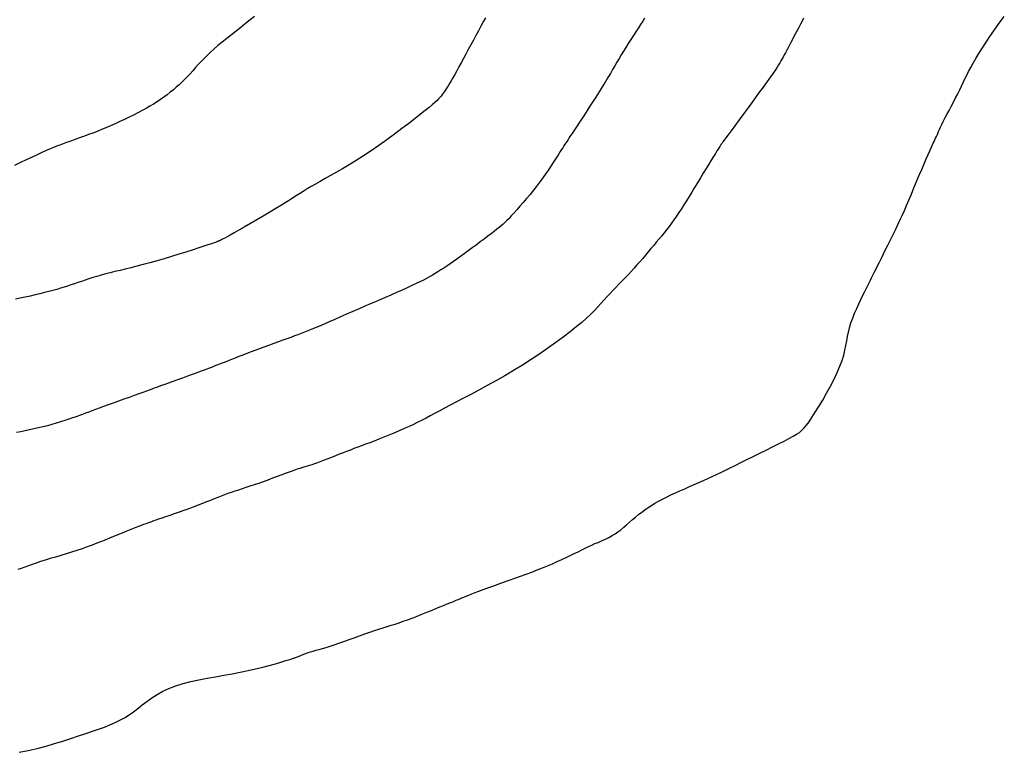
# Model space of a CAD drawing. Header units: millimetres. Extents: x 32690613 to 32693367, y 5343692 to 5344708.
# Tile 19 of 256: x 32692280 to 32692293, y 5343746 to 5343756. Entities that reach past the tile are written whole.
import ezdxf

# ---------------------------------------------------------------- set-up
doc = ezdxf.new("R2010")
doc.units = ezdxf.units.MM
doc.header["$LTSCALE"] = 20
for name, color, linetype in [('02-DGM_HL_495.50', 152, 'Continuous'), ('02-DGM_HL_496.00', 162, 'Continuous'), ('02-DGM_HL_496.50', 172, 'Continuous'), ('02-DGM_HL_497.00', 182, 'Continuous'), ('02-DGM_HL_497.50', 192, 'Continuous')]:
    doc.layers.add(name, color=color, linetype=linetype)

msp = doc.modelspace()

# ---------------------------------------------------------------- linework, layer by layer
at = {"layer": '02-DGM_HL_495.50', "elevation": 495.5, "flags": 128}
msp.add_lwpolyline([(32692279.877, 5343746.131), (32692280.001, 5343746.156), (32692280.124, 5343746.185), (32692280.245, 5343746.217), (32692280.363, 5343746.251), (32692280.478, 5343746.286), (32692280.588, 5343746.322), (32692280.693, 5343746.356), (32692280.792, 5343746.39), (32692280.884, 5343746.421), (32692280.969, 5343746.45), (32692281.049, 5343746.479), (32692281.125, 5343746.508), (32692281.195, 5343746.539), (32692281.262, 5343746.571), (32692281.326, 5343746.606), (32692281.388, 5343746.645), (32692281.449, 5343746.688), (32692281.509, 5343746.734), (32692281.57, 5343746.782), (32692281.633, 5343746.831), (32692281.7, 5343746.88), (32692281.772, 5343746.927), (32692281.85, 5343746.971), (32692281.935, 5343747.011), (32692282.029, 5343747.046), (32692282.13, 5343747.077), (32692282.236, 5343747.104), (32692282.347, 5343747.128), (32692282.462, 5343747.15), (32692282.577, 5343747.171), (32692282.693, 5343747.191), (32692282.807, 5343747.212), (32692282.918, 5343747.234), (32692283.025, 5343747.257), (32692283.128, 5343747.281), (32692283.226, 5343747.304), (32692283.317, 5343747.327), (32692283.4, 5343747.35), (32692283.476, 5343747.372), (32692283.543, 5343747.392), (32692283.6, 5343747.41), (32692283.649, 5343747.426), (32692283.691, 5343747.441), (32692283.727, 5343747.455), (32692283.76, 5343747.468), (32692283.791, 5343747.48), (32692283.821, 5343747.491), (32692283.852, 5343747.502), (32692283.885, 5343747.512), (32692283.921, 5343747.523), (32692283.959, 5343747.535), (32692284.002, 5343747.547), (32692284.048, 5343747.56), (32692284.098, 5343747.575), (32692284.152, 5343747.592), (32692284.211, 5343747.611), (32692284.275, 5343747.633), (32692284.343, 5343747.657), (32692284.414, 5343747.682), (32692284.486, 5343747.708), (32692284.559, 5343747.734), (32692284.63, 5343747.759), (32692284.699, 5343747.783), (32692284.765, 5343747.806), (32692284.826, 5343747.826), (32692284.884, 5343747.845), (32692284.94, 5343747.862), (32692284.994, 5343747.879), (32692285.048, 5343747.896), (32692285.102, 5343747.914), (32692285.159, 5343747.933), (32692285.219, 5343747.954), (32692285.282, 5343747.978), (32692285.349, 5343748.003), (32692285.416, 5343748.03), (32692285.482, 5343748.057), (32692285.547, 5343748.083), (32692285.608, 5343748.108), (32692285.663, 5343748.131), (32692285.712, 5343748.151), (32692285.753, 5343748.168), (32692285.788, 5343748.182), (32692285.816, 5343748.193), (32692285.84, 5343748.203), (32692285.861, 5343748.211), (32692285.88, 5343748.219), (32692285.899, 5343748.227), (32692285.918, 5343748.235), (32692285.94, 5343748.244), (32692285.965, 5343748.255), (32692285.992, 5343748.266), (32692286.024, 5343748.279), (32692286.06, 5343748.294), (32692286.101, 5343748.31), (32692286.147, 5343748.328), (32692286.2, 5343748.348), (32692286.259, 5343748.369), (32692286.324, 5343748.393), (32692286.393, 5343748.417), (32692286.466, 5343748.443), (32692286.541, 5343748.47), (32692286.619, 5343748.498), (32692286.697, 5343748.526), (32692286.775, 5343748.554), (32692286.852, 5343748.583), (32692286.928, 5343748.611), (32692287.002, 5343748.64), (32692287.074, 5343748.668), (32692287.144, 5343748.697), (32692287.212, 5343748.725), (32692287.278, 5343748.754), (32692287.341, 5343748.782), (32692287.401, 5343748.81), (32692287.458, 5343748.838), (32692287.513, 5343748.865), (32692287.565, 5343748.891), (32692287.616, 5343748.916), (32692287.664, 5343748.94), (32692287.71, 5343748.962), (32692287.754, 5343748.983), (32692287.797, 5343749.002), (32692287.839, 5343749.019), (32692287.88, 5343749.036), (32692287.92, 5343749.053), (32692287.959, 5343749.071), (32692287.998, 5343749.091), (32692288.036, 5343749.112), (32692288.075, 5343749.136), (32692288.114, 5343749.164), (32692288.153, 5343749.194), (32692288.193, 5343749.227), (32692288.233, 5343749.261), (32692288.273, 5343749.296), (32692288.314, 5343749.332), (32692288.355, 5343749.367), (32692288.397, 5343749.401), (32692288.44, 5343749.434), (32692288.483, 5343749.466), (32692288.528, 5343749.497), (32692288.574, 5343749.527), (32692288.622, 5343749.557), (32692288.673, 5343749.586), (32692288.726, 5343749.614), (32692288.782, 5343749.643), (32692288.841, 5343749.672), (32692288.903, 5343749.701), (32692288.967, 5343749.73), (32692289.032, 5343749.758), (32692289.097, 5343749.787), (32692289.163, 5343749.815), (32692289.227, 5343749.843), (32692289.289, 5343749.871), (32692289.35, 5343749.898), (32692289.409, 5343749.926), (32692289.468, 5343749.954), (32692289.529, 5343749.982), (32692289.591, 5343750.013), (32692289.657, 5343750.045), (32692289.728, 5343750.079), (32692289.804, 5343750.117), (32692289.887, 5343750.158), (32692289.974, 5343750.201), (32692290.064, 5343750.245), (32692290.154, 5343750.29), (32692290.241, 5343750.333), (32692290.324, 5343750.375), (32692290.4, 5343750.414), (32692290.466, 5343750.449), (32692290.522, 5343750.479), (32692290.569, 5343750.506), (32692290.609, 5343750.533), (32692290.644, 5343750.562), (32692290.676, 5343750.594), (32692290.709, 5343750.633), (32692290.743, 5343750.68), (32692290.783, 5343750.738), (32692290.828, 5343750.809), (32692290.878, 5343750.889), (32692290.93, 5343750.978), (32692290.984, 5343751.071), (32692291.037, 5343751.167), (32692291.086, 5343751.263), (32692291.131, 5343751.356), (32692291.168, 5343751.444), (32692291.198, 5343751.524), (32692291.22, 5343751.597), (32692291.237, 5343751.665), (32692291.25, 5343751.729), (32692291.261, 5343751.791), (32692291.272, 5343751.851), (32692291.284, 5343751.911), (32692291.299, 5343751.973), (32692291.319, 5343752.038), (32692291.343, 5343752.104), (32692291.369, 5343752.171), (32692291.398, 5343752.237), (32692291.427, 5343752.301), (32692291.456, 5343752.362), (32692291.484, 5343752.419), (32692291.509, 5343752.47), (32692291.531, 5343752.516), (32692291.551, 5343752.555), (32692291.569, 5343752.592), (32692291.586, 5343752.626), (32692291.603, 5343752.66), (32692291.621, 5343752.695), (32692291.639, 5343752.733), (32692291.66, 5343752.776), (32692291.684, 5343752.823), (32692291.71, 5343752.876), (32692291.738, 5343752.932), (32692291.767, 5343752.99), (32692291.796, 5343753.049), (32692291.825, 5343753.108), (32692291.854, 5343753.166), (32692291.881, 5343753.221), (32692291.907, 5343753.272), (32692291.931, 5343753.321), (32692291.954, 5343753.37), (32692291.978, 5343753.419), (32692292.002, 5343753.47), (32692292.027, 5343753.526), (32692292.054, 5343753.586), (32692292.083, 5343753.654), (32692292.116, 5343753.73), (32692292.15, 5343753.811), (32692292.186, 5343753.897), (32692292.222, 5343753.984), (32692292.258, 5343754.07), (32692292.293, 5343754.152), (32692292.325, 5343754.229), (32692292.355, 5343754.297), (32692292.38, 5343754.356), (32692292.402, 5343754.405), (32692292.421, 5343754.447), (32692292.437, 5343754.481), (32692292.451, 5343754.511), (32692292.464, 5343754.536), (32692292.475, 5343754.559), (32692292.484, 5343754.58), (32692292.494, 5343754.602), (32692292.503, 5343754.624), (32692292.513, 5343754.647), (32692292.524, 5343754.673), (32692292.537, 5343754.701), (32692292.551, 5343754.733), (32692292.568, 5343754.769), (32692292.589, 5343754.81), (32692292.612, 5343754.857), (32692292.639, 5343754.908), (32692292.668, 5343754.962), (32692292.698, 5343755.019), (32692292.728, 5343755.077), (32692292.758, 5343755.135), (32692292.788, 5343755.192), (32692292.815, 5343755.247), (32692292.84, 5343755.298), (32692292.864, 5343755.348), (32692292.887, 5343755.397), (32692292.912, 5343755.446), (32692292.937, 5343755.498), (32692292.966, 5343755.552), (32692292.999, 5343755.611), (32692293.036, 5343755.676), (32692293.079, 5343755.747), (32692293.127, 5343755.823), (32692293.178, 5343755.902), (32692293.23, 5343755.981), (32692293.283, 5343756.058), (32692293.335, 5343756.132), (32692293.384, 5343756.199), (32692293.429, 5343756.257)], dxfattribs=at)
at = {"layer": '02-DGM_HL_496.00', "elevation": 496, "flags": 128}
msp.add_lwpolyline([(32692290.667, 5343756.23), (32692290.647, 5343756.19), (32692290.626, 5343756.149), (32692290.604, 5343756.106), (32692290.581, 5343756.063), (32692290.558, 5343756.021), (32692290.535, 5343755.979), (32692290.513, 5343755.938), (32692290.492, 5343755.898), (32692290.472, 5343755.861), (32692290.453, 5343755.824), (32692290.435, 5343755.79), (32692290.417, 5343755.757), (32692290.401, 5343755.726), (32692290.385, 5343755.697), (32692290.37, 5343755.669), (32692290.355, 5343755.643), (32692290.34, 5343755.617), (32692290.324, 5343755.589), (32692290.304, 5343755.558), (32692290.279, 5343755.521), (32692290.249, 5343755.477), (32692290.212, 5343755.424), (32692290.166, 5343755.36), (32692290.111, 5343755.284), (32692290.049, 5343755.199), (32692289.983, 5343755.108), (32692289.914, 5343755.014), (32692289.846, 5343754.922), (32692289.781, 5343754.833), (32692289.722, 5343754.753), (32692289.671, 5343754.683), (32692289.63, 5343754.628), (32692289.599, 5343754.585), (32692289.575, 5343754.553), (32692289.558, 5343754.53), (32692289.547, 5343754.514), (32692289.54, 5343754.504), (32692289.535, 5343754.497), (32692289.532, 5343754.493), (32692289.529, 5343754.489), (32692289.526, 5343754.484), (32692289.521, 5343754.477), (32692289.515, 5343754.466), (32692289.505, 5343754.452), (32692289.493, 5343754.432), (32692289.476, 5343754.405), (32692289.455, 5343754.371), (32692289.429, 5343754.329), (32692289.398, 5343754.279), (32692289.364, 5343754.223), (32692289.327, 5343754.163), (32692289.288, 5343754.099), (32692289.248, 5343754.034), (32692289.208, 5343753.968), (32692289.168, 5343753.903), (32692289.129, 5343753.84), (32692289.092, 5343753.779), (32692289.056, 5343753.721), (32692289.02, 5343753.664), (32692288.986, 5343753.61), (32692288.951, 5343753.557), (32692288.917, 5343753.507), (32692288.883, 5343753.458), (32692288.85, 5343753.411), (32692288.816, 5343753.365), (32692288.781, 5343753.321), (32692288.747, 5343753.277), (32692288.712, 5343753.234), (32692288.677, 5343753.191), (32692288.641, 5343753.148), (32692288.605, 5343753.105), (32692288.568, 5343753.061), (32692288.531, 5343753.016), (32692288.493, 5343752.971), (32692288.454, 5343752.926), (32692288.415, 5343752.881), (32692288.375, 5343752.836), (32692288.335, 5343752.791), (32692288.294, 5343752.746), (32692288.253, 5343752.702), (32692288.211, 5343752.658), (32692288.169, 5343752.615), (32692288.127, 5343752.571), (32692288.085, 5343752.528), (32692288.044, 5343752.485), (32692288.002, 5343752.441), (32692287.961, 5343752.398), (32692287.921, 5343752.353), (32692287.88, 5343752.308), (32692287.837, 5343752.261), (32692287.79, 5343752.212), (32692287.739, 5343752.16), (32692287.681, 5343752.106), (32692287.615, 5343752.047), (32692287.54, 5343751.983), (32692287.455, 5343751.915), (32692287.362, 5343751.843), (32692287.26, 5343751.768), (32692287.151, 5343751.691), (32692287.037, 5343751.613), (32692286.92, 5343751.535), (32692286.799, 5343751.458), (32692286.677, 5343751.383), (32692286.555, 5343751.311), (32692286.434, 5343751.242), (32692286.316, 5343751.177), (32692286.201, 5343751.115), (32692286.091, 5343751.056), (32692285.987, 5343751.002), (32692285.891, 5343750.952), (32692285.803, 5343750.906), (32692285.725, 5343750.864), (32692285.655, 5343750.827), (32692285.591, 5343750.792), (32692285.531, 5343750.76), (32692285.475, 5343750.73), (32692285.419, 5343750.701), (32692285.362, 5343750.672), (32692285.303, 5343750.643), (32692285.239, 5343750.614), (32692285.172, 5343750.584), (32692285.103, 5343750.554), (32692285.032, 5343750.524), (32692284.962, 5343750.495), (32692284.892, 5343750.467), (32692284.824, 5343750.44), (32692284.759, 5343750.414), (32692284.698, 5343750.391), (32692284.64, 5343750.369), (32692284.586, 5343750.348), (32692284.533, 5343750.328), (32692284.482, 5343750.309), (32692284.432, 5343750.29), (32692284.381, 5343750.271), (32692284.331, 5343750.251), (32692284.279, 5343750.231), (32692284.226, 5343750.21), (32692284.174, 5343750.189), (32692284.123, 5343750.169), (32692284.073, 5343750.15), (32692284.025, 5343750.132), (32692283.981, 5343750.115), (32692283.94, 5343750.1), (32692283.904, 5343750.088), (32692283.87, 5343750.077), (32692283.839, 5343750.067), (32692283.807, 5343750.058), (32692283.774, 5343750.048), (32692283.739, 5343750.037), (32692283.7, 5343750.025), (32692283.656, 5343750.01), (32692283.606, 5343749.992), (32692283.55, 5343749.971), (32692283.49, 5343749.949), (32692283.427, 5343749.926), (32692283.362, 5343749.901), (32692283.296, 5343749.877), (32692283.231, 5343749.854), (32692283.168, 5343749.831), (32692283.108, 5343749.81), (32692283.051, 5343749.791), (32692282.996, 5343749.773), (32692282.943, 5343749.756), (32692282.892, 5343749.739), (32692282.842, 5343749.723), (32692282.794, 5343749.706), (32692282.747, 5343749.69), (32692282.7, 5343749.672), (32692282.654, 5343749.655), (32692282.607, 5343749.636), (32692282.558, 5343749.617), (32692282.508, 5343749.597), (32692282.455, 5343749.576), (32692282.4, 5343749.554), (32692282.34, 5343749.531), (32692282.277, 5343749.507), (32692282.21, 5343749.483), (32692282.142, 5343749.459), (32692282.075, 5343749.435), (32692282.009, 5343749.412), (32692281.947, 5343749.39), (32692281.889, 5343749.371), (32692281.838, 5343749.353), (32692281.794, 5343749.338), (32692281.757, 5343749.325), (32692281.725, 5343749.314), (32692281.696, 5343749.304), (32692281.669, 5343749.294), (32692281.643, 5343749.285), (32692281.616, 5343749.275), (32692281.587, 5343749.264), (32692281.554, 5343749.252), (32692281.518, 5343749.238), (32692281.479, 5343749.223), (32692281.436, 5343749.206), (32692281.391, 5343749.188), (32692281.343, 5343749.169), (32692281.292, 5343749.148), (32692281.24, 5343749.127), (32692281.185, 5343749.104), (32692281.128, 5343749.08), (32692281.07, 5343749.056), (32692281.009, 5343749.032), (32692280.946, 5343749.007), (32692280.88, 5343748.982), (32692280.812, 5343748.957), (32692280.742, 5343748.932), (32692280.67, 5343748.908), (32692280.596, 5343748.885), (32692280.521, 5343748.862), (32692280.447, 5343748.839), (32692280.374, 5343748.817), (32692280.303, 5343748.796), (32692280.235, 5343748.775), (32692280.171, 5343748.754), (32692280.111, 5343748.734), (32692280.056, 5343748.715), (32692280.003, 5343748.696), (32692279.954, 5343748.678), (32692279.905, 5343748.66), (32692279.857, 5343748.644)], dxfattribs=at)
at = {"layer": '02-DGM_HL_496.50', "elevation": 496.5, "flags": 128}
msp.add_lwpolyline([(32692288.479, 5343756.23), (32692288.454, 5343756.19), (32692288.425, 5343756.145), (32692288.394, 5343756.097), (32692288.36, 5343756.046), (32692288.326, 5343755.993), (32692288.29, 5343755.939), (32692288.255, 5343755.884), (32692288.221, 5343755.83), (32692288.188, 5343755.777), (32692288.157, 5343755.726), (32692288.128, 5343755.676), (32692288.099, 5343755.626), (32692288.07, 5343755.576), (32692288.04, 5343755.525), (32692288.009, 5343755.471), (32692287.975, 5343755.414), (32692287.938, 5343755.353), (32692287.898, 5343755.287), (32692287.855, 5343755.218), (32692287.81, 5343755.147), (32692287.764, 5343755.076), (32692287.719, 5343755.006), (32692287.675, 5343754.938), (32692287.633, 5343754.875), (32692287.595, 5343754.817), (32692287.561, 5343754.766), (32692287.532, 5343754.721), (32692287.506, 5343754.682), (32692287.483, 5343754.647), (32692287.462, 5343754.617), (32692287.444, 5343754.589), (32692287.428, 5343754.564), (32692287.413, 5343754.541), (32692287.398, 5343754.519), (32692287.384, 5343754.497), (32692287.37, 5343754.474), (32692287.355, 5343754.45), (32692287.338, 5343754.424), (32692287.32, 5343754.396), (32692287.3, 5343754.364), (32692287.277, 5343754.329), (32692287.252, 5343754.289), (32692287.223, 5343754.245), (32692287.191, 5343754.197), (32692287.157, 5343754.146), (32692287.12, 5343754.093), (32692287.081, 5343754.037), (32692287.039, 5343753.981), (32692286.996, 5343753.923), (32692286.95, 5343753.865), (32692286.904, 5343753.807), (32692286.857, 5343753.75), (32692286.81, 5343753.696), (32692286.765, 5343753.644), (32692286.722, 5343753.595), (32692286.682, 5343753.551), (32692286.646, 5343753.512), (32692286.615, 5343753.478), (32692286.586, 5343753.449), (32692286.56, 5343753.423), (32692286.534, 5343753.399), (32692286.508, 5343753.376), (32692286.48, 5343753.353), (32692286.448, 5343753.328), (32692286.412, 5343753.299), (32692286.37, 5343753.267), (32692286.324, 5343753.231), (32692286.273, 5343753.193), (32692286.22, 5343753.153), (32692286.165, 5343753.111), (32692286.109, 5343753.07), (32692286.053, 5343753.029), (32692285.999, 5343752.989), (32692285.947, 5343752.952), (32692285.897, 5343752.917), (32692285.849, 5343752.883), (32692285.804, 5343752.852), (32692285.76, 5343752.822), (32692285.717, 5343752.794), (32692285.676, 5343752.768), (32692285.637, 5343752.743), (32692285.598, 5343752.719), (32692285.56, 5343752.696), (32692285.521, 5343752.674), (32692285.48, 5343752.652), (32692285.437, 5343752.629), (32692285.389, 5343752.605), (32692285.337, 5343752.58), (32692285.279, 5343752.552), (32692285.214, 5343752.523), (32692285.143, 5343752.491), (32692285.067, 5343752.457), (32692284.987, 5343752.422), (32692284.904, 5343752.386), (32692284.818, 5343752.348), (32692284.73, 5343752.31), (32692284.642, 5343752.272), (32692284.553, 5343752.233), (32692284.466, 5343752.195), (32692284.38, 5343752.158), (32692284.297, 5343752.122), (32692284.217, 5343752.087), (32692284.141, 5343752.054), (32692284.071, 5343752.024), (32692284.006, 5343751.996), (32692283.947, 5343751.972), (32692283.894, 5343751.949), (32692283.845, 5343751.929), (32692283.799, 5343751.911), (32692283.754, 5343751.893), (32692283.708, 5343751.876), (32692283.662, 5343751.859), (32692283.612, 5343751.84), (32692283.559, 5343751.821), (32692283.502, 5343751.801), (32692283.443, 5343751.779), (32692283.381, 5343751.757), (32692283.319, 5343751.734), (32692283.255, 5343751.711), (32692283.192, 5343751.688), (32692283.13, 5343751.665), (32692283.069, 5343751.642), (32692283.01, 5343751.619), (32692282.953, 5343751.597), (32692282.899, 5343751.576), (32692282.847, 5343751.556), (32692282.797, 5343751.536), (32692282.751, 5343751.518), (32692282.709, 5343751.501), (32692282.669, 5343751.485), (32692282.632, 5343751.47), (32692282.596, 5343751.456), (32692282.56, 5343751.442), (32692282.521, 5343751.427), (32692282.48, 5343751.411), (32692282.433, 5343751.394), (32692282.381, 5343751.375), (32692282.322, 5343751.353), (32692282.258, 5343751.33), (32692282.191, 5343751.306), (32692282.123, 5343751.281), (32692282.055, 5343751.257), (32692281.991, 5343751.234), (32692281.931, 5343751.212), (32692281.878, 5343751.193), (32692281.834, 5343751.177), (32692281.796, 5343751.163), (32692281.763, 5343751.15), (32692281.732, 5343751.139), (32692281.7, 5343751.127), (32692281.666, 5343751.114), (32692281.626, 5343751.099), (32692281.579, 5343751.082), (32692281.523, 5343751.062), (32692281.459, 5343751.039), (32692281.39, 5343751.015), (32692281.317, 5343750.989), (32692281.243, 5343750.963), (32692281.17, 5343750.937), (32692281.1, 5343750.911), (32692281.035, 5343750.888), (32692280.977, 5343750.866), (32692280.925, 5343750.847), (32692280.877, 5343750.829), (32692280.832, 5343750.812), (32692280.789, 5343750.796), (32692280.747, 5343750.78), (32692280.704, 5343750.765), (32692280.658, 5343750.748), (32692280.609, 5343750.731), (32692280.557, 5343750.714), (32692280.502, 5343750.696), (32692280.445, 5343750.678), (32692280.386, 5343750.66), (32692280.326, 5343750.642), (32692280.264, 5343750.625), (32692280.202, 5343750.609), (32692280.14, 5343750.594), (32692280.079, 5343750.58), (32692280.018, 5343750.567), (32692279.958, 5343750.554), (32692279.899, 5343750.541), (32692279.841, 5343750.529)], dxfattribs=at)
at = {"layer": '02-DGM_HL_497.00', "elevation": 497, "flags": 128}
msp.add_lwpolyline([(32692286.29, 5343756.235), (32692286.26, 5343756.18), (32692286.228, 5343756.121), (32692286.195, 5343756.06), (32692286.16, 5343755.996), (32692286.125, 5343755.931), (32692286.09, 5343755.866), (32692286.055, 5343755.802), (32692286.021, 5343755.739), (32692285.988, 5343755.677), (32692285.956, 5343755.618), (32692285.925, 5343755.562), (32692285.896, 5343755.508), (32692285.869, 5343755.458), (32692285.843, 5343755.412), (32692285.819, 5343755.371), (32692285.798, 5343755.334), (32692285.778, 5343755.301), (32692285.76, 5343755.272), (32692285.743, 5343755.245), (32692285.727, 5343755.222), (32692285.711, 5343755.2), (32692285.696, 5343755.18), (32692285.68, 5343755.16), (32692285.663, 5343755.14), (32692285.644, 5343755.12), (32692285.621, 5343755.097), (32692285.593, 5343755.072), (32692285.558, 5343755.041), (32692285.515, 5343755.005), (32692285.462, 5343754.962), (32692285.398, 5343754.911), (32692285.322, 5343754.851), (32692285.235, 5343754.784), (32692285.139, 5343754.712), (32692285.038, 5343754.636), (32692284.932, 5343754.559), (32692284.825, 5343754.482), (32692284.717, 5343754.407), (32692284.613, 5343754.337), (32692284.512, 5343754.273), (32692284.416, 5343754.214), (32692284.326, 5343754.16), (32692284.24, 5343754.111), (32692284.16, 5343754.066), (32692284.085, 5343754.025), (32692284.015, 5343753.986), (32692283.951, 5343753.95), (32692283.892, 5343753.916), (32692283.838, 5343753.882), (32692283.785, 5343753.849), (32692283.732, 5343753.816), (32692283.678, 5343753.781), (32692283.62, 5343753.744), (32692283.557, 5343753.704), (32692283.487, 5343753.66), (32692283.408, 5343753.612), (32692283.323, 5343753.562), (32692283.234, 5343753.509), (32692283.144, 5343753.457), (32692283.056, 5343753.406), (32692282.973, 5343753.358), (32692282.897, 5343753.315), (32692282.832, 5343753.278), (32692282.778, 5343753.248), (32692282.736, 5343753.224), (32692282.704, 5343753.207), (32692282.68, 5343753.194), (32692282.662, 5343753.185), (32692282.65, 5343753.179), (32692282.642, 5343753.175), (32692282.636, 5343753.172), (32692282.631, 5343753.17), (32692282.626, 5343753.168), (32692282.621, 5343753.166), (32692282.617, 5343753.164), (32692282.613, 5343753.163), (32692282.609, 5343753.161), (32692282.604, 5343753.159), (32692282.6, 5343753.157), (32692282.594, 5343753.155), (32692282.587, 5343753.152), (32692282.575, 5343753.147), (32692282.558, 5343753.141), (32692282.534, 5343753.133), (32692282.502, 5343753.122), (32692282.459, 5343753.108), (32692282.403, 5343753.09), (32692282.335, 5343753.067), (32692282.256, 5343753.042), (32692282.167, 5343753.013), (32692282.072, 5343752.983), (32692281.973, 5343752.953), (32692281.872, 5343752.922), (32692281.772, 5343752.893), (32692281.675, 5343752.866), (32692281.583, 5343752.841), (32692281.496, 5343752.819), (32692281.414, 5343752.798), (32692281.336, 5343752.78), (32692281.263, 5343752.762), (32692281.193, 5343752.746), (32692281.127, 5343752.729), (32692281.063, 5343752.713), (32692281.003, 5343752.696), (32692280.945, 5343752.679), (32692280.889, 5343752.662), (32692280.835, 5343752.644), (32692280.783, 5343752.627), (32692280.733, 5343752.61), (32692280.683, 5343752.593), (32692280.635, 5343752.577), (32692280.588, 5343752.561), (32692280.541, 5343752.545), (32692280.493, 5343752.53), (32692280.445, 5343752.515), (32692280.394, 5343752.5), (32692280.341, 5343752.486), (32692280.285, 5343752.471), (32692280.226, 5343752.456), (32692280.162, 5343752.44), (32692280.095, 5343752.425), (32692280.026, 5343752.409), (32692279.958, 5343752.394), (32692279.891, 5343752.379), (32692279.826, 5343752.364)], dxfattribs=at)
at = {"layer": '02-DGM_HL_497.50', "elevation": 497.5, "flags": 128}
msp.add_lwpolyline([(32692283.112, 5343756.257), (32692283.053, 5343756.207), (32692282.991, 5343756.157), (32692282.927, 5343756.106), (32692282.861, 5343756.055), (32692282.796, 5343756.004), (32692282.732, 5343755.954), (32692282.669, 5343755.904), (32692282.61, 5343755.855), (32692282.554, 5343755.807), (32692282.503, 5343755.761), (32692282.457, 5343755.716), (32692282.414, 5343755.672), (32692282.373, 5343755.63), (32692282.335, 5343755.588), (32692282.298, 5343755.547), (32692282.263, 5343755.507), (32692282.227, 5343755.468), (32692282.19, 5343755.429), (32692282.153, 5343755.391), (32692282.116, 5343755.354), (32692282.077, 5343755.317), (32692282.037, 5343755.281), (32692281.997, 5343755.246), (32692281.955, 5343755.212), (32692281.912, 5343755.178), (32692281.867, 5343755.145), (32692281.822, 5343755.113), (32692281.774, 5343755.082), (32692281.725, 5343755.051), (32692281.674, 5343755.02), (32692281.621, 5343754.99), (32692281.566, 5343754.96), (32692281.509, 5343754.93), (32692281.45, 5343754.899), (32692281.388, 5343754.869), (32692281.326, 5343754.839), (32692281.262, 5343754.809), (32692281.198, 5343754.78), (32692281.134, 5343754.752), (32692281.07, 5343754.725), (32692281.008, 5343754.699), (32692280.947, 5343754.675), (32692280.888, 5343754.652), (32692280.831, 5343754.63), (32692280.775, 5343754.609), (32692280.721, 5343754.589), (32692280.669, 5343754.571), (32692280.619, 5343754.553), (32692280.571, 5343754.536), (32692280.525, 5343754.52), (32692280.48, 5343754.503), (32692280.435, 5343754.487), (32692280.389, 5343754.469), (32692280.341, 5343754.45), (32692280.291, 5343754.429), (32692280.237, 5343754.406), (32692280.178, 5343754.379), (32692280.114, 5343754.349), (32692280.045, 5343754.316), (32692279.971, 5343754.281), (32692279.893, 5343754.244), (32692279.812, 5343754.205)], dxfattribs=at)

doc.saveas('drawing.dxf')
